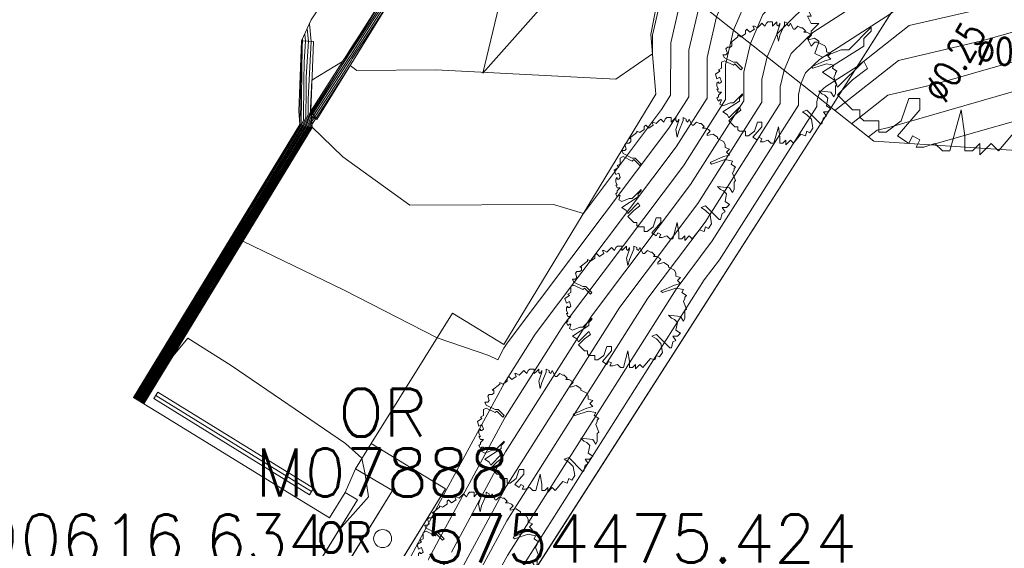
# Model space of a CAD drawing. Header units: metres. Extents: x 3490449 to 3490968, y 5754217 to 5754743.
# Tile 80 of 212: x 3490611 to 3490627, y 5754475 to 5754484. Entities that reach past the tile are written whole.
import ezdxf
from ezdxf.enums import TextEntityAlignment as Align

# ---------------------------------------------------------------- set-up
doc = ezdxf.new("R2010")
doc.units = ezdxf.units.M
doc.header["$LTSCALE"] = 0.25
doc.linetypes.add('Kartierung-07$0$AUSGEZOGEN', pattern=[0])
for name, color, linetype, lineweight, true_color in [('Kartierung-07$0$$BRUCH', 7, 'Continuous', 18, 0x82563a), ('Kartierung-07$0$$HOEHEN_Haupt', 7, 'Continuous', 18, 0x82563a), ('Kartierung-07$0$$HOEHEN_Mittel', 7, 'Continuous', 18, 0x82563a), ('Kartierung-07$0$$P_INF_FL', 7, 'Kartierung-07$0$AUSGEZOGEN', 18, 0x82563a), ('Kartierung-07$0$$P_INF_H', 7, 'Kartierung-07$0$AUSGEZOGEN', 18, 0x82563a), ('Kartierung-07$0$$P_INF_NR', 7, 'Kartierung-07$0$AUSGEZOGEN', 18, 0x82563a), ('Kartierung-07$0$$P_INF_X', 7, 'Kartierung-07$0$AUSGEZOGEN', 18, 0x82563a), ('Kartierung-07$0$$PKT_OR', 7, 'Continuous', 18, 0x82563a), ('Kartierung-07$0$B_Baum', 7, 'Continuous', 18, 0x82563a), ('Kartierung-07$0$B_Befestigt', 7, 'Continuous', 18, 0x82563a), ('Kartierung-07$0$B_Boeschung_UK', 7, 'Continuous', 18, 0x82563a), ('Kartierung-07$0$B_Gelaendeknick', 7, 'Continuous', 18, 0x82563a), ('Kartierung-07$0$B_Haus', 7, 'Kartierung-07$0$AUSGEZOGEN', 18, 0x82563a), ('Kartierung-07$0$B_Hecke', 7, 'Continuous', 18, 0x82563a), ('Kartierung-07$0$B_Mauer', 7, 'Kartierung-07$0$AUSGEZOGEN', 18, 0x82563a), ('Kartierung-07$0$B_Rinne', 7, 'Continuous', 18, 0x82563a), ('Kartierung-07$0$B_Schrift_Baum', 7, 'Continuous', 18, 0x82563a), ('Kartierung-07$0$B_Schrift_Baum_60Grad', 7, 'Continuous', 18, 0x82563a), ('Kartierung-07$0$B_Zaun', 7, 'Kartierung-07$0$AUSGEZOGEN', 18, 0x82563a), ('Kartierung-07$0$B_Zufahrt_Zugang', 7, 'Continuous', 18, 0x82563a), ('Kartierung-07$0$Hilfe_DGM', 7, 'Continuous', 18, 0x82563a), ('Kartierung-07$0$SYM_OR', 7, 'Kartierung-07$0$AUSGEZOGEN', 18, 0x82563a)]:
    doc.layers.add(name, color=color, linetype=linetype, lineweight=lineweight, true_color=true_color)
doc.styles.add('Kartierung-07$0$STANDARD', font='romans.shx', dxfattribs={"width": 0.8})

# ---------------------------------------------------------------- blocks, each defined once
blk = doc.blocks.new('Kartierung-07$0$B_Baum')
at = {"layer": 'Kartierung-07$0$B_Baum'}
blk.add_lwpolyline([(-0.4417, -0.1918), (-0.4667, -0.1793), (-0.4542, -0.1418), (-0.4667, -0.1418), (-0.4792, -0.1543), (-0.4917, -0.1293), (-0.4792, -0.1168), (-0.4792, -0.1043), (-0.4542, -0.0793), (-0.4792, -0.0793), (-0.4917, -0.0543), (-0.4792, -0.0543), (-0.4917, -0.0293), (-0.4917, -0.0043), (-0.4792, 0.0082), (-0.4792, -0.0043), (-0.4667, -0.0043), (-0.4542, 0.0082), (-0.4667, 0.0457), (-0.4917, 0.0332), (-0.5042, 0.0707), (-0.4667, 0.0957), (-0.4792, 0.1082), (-0.4542, 0.1207), (-0.4542, 0.1457), (-0.4542, 0.1707), (-0.4292, 0.1832), (-0.3542, 0.1457), (-0.3417, 0.1582), (-0.2917, 0.1082), (-0.2792, 0.1207), (-0.3292, 0.1707), (-0.3542, 0.1707), (-0.4292, 0.2082), (-0.4417, 0.2332), (-0.4167, 0.2332), (-0.4042, 0.2457), (-0.4167, 0.2832), (-0.4042, 0.2957), (-0.3792, 0.2957), (-0.3667, 0.3082), (-0.3667, 0.3332), (-0.3792, 0.3332), (-0.3167, 0.3832), (-0.3167, 0.3957), (-0.2917, 0.3832), (-0.2542, 0.4082), (-0.2542, 0.4332), (-0.2417, 0.4457), (-0.2167, 0.4207), (-0.1792, 0.4457), (-0.1917, 0.4707), (-0.1792, 0.4707), (-0.1542, 0.4582), (-0.1292, 0.4832), (-0.1167, 0.4957), (-0.0917, 0.4707), (-0.0792, 0.4957), (-0.0667, 0.5082), (-0.0292, 0.5082), (-0.0292, 0.4707), (-0.0167, 0.4832), (0.0083, 0.5082), (0.0083, 0.4832), (0.0208, 0.4707), (0.0333, 0.4957), (0.0333, 0.4832), (0.0083, 0.4082), (0.0208, 0.3457), (0.0333, 0.3957), (0.0708, 0.4832), (0.0708, 0.5082), (0.0958, 0.4957), (0.0958, 0.4832), (0.1083, 0.4707), (0.1208, 0.4957), (0.1333, 0.4707), (0.1458, 0.4457), (0.1583, 0.4457), (0.1833, 0.4707), (0.2083, 0.4582), (0.2208, 0.4582), (0.2458, 0.4332), (0.2333, 0.4207), (0.2583, 0.4207), (0.2833, 0.4082), (0.2958, 0.3957), (0.2708, 0.3707), (0.2708, 0.3582), (0.3208, 0.3707), (0.3583, 0.3457), (0.3583, 0.3332), (0.4083, 0.3082), (0.4208, 0.2832), (0.4208, 0.2582), (0.4583, 0.2457), (0.4333, 0.2207), (0.4583, 0.1957), (0.4083, 0.1832), (0.2958, 0.1332), (0.3083, 0.1207), (0.4208, 0.1582), (0.4833, 0.1457), (0.4708, 0.1207), (0.5083, 0.0957), (0.4958, 0.0832), (0.4958, 0.0707), (0.4833, 0.0457), (0.5083, -0.0168), (0.4958, -0.0293), (0.4958, -0.0918), (0.4833, -0.1168), (0.4583, -0.0793), (0.3583, -0.0668), (0.3833, -0.0918), (0.4083, -0.1043), (0.4333, -0.1293), (0.4208, -0.1918), (0.4583, -0.2168), (0.4333, -0.2418), (0.3958, -0.2418), (0.4208, -0.2793), (0.3958, -0.2918), (0.3833, -0.3418), (0.3708, -0.3418), (0.2583, -0.2293), (0.2208, -0.2418), (0.2583, -0.2668), (0.2958, -0.3043), (0.3083, -0.3793), (0.2833, -0.4168), (0.2583, -0.4043), (0.2458, -0.4418), (0.2083, -0.4293), (0.1458, -0.5043), (0.1208, -0.4793), (0.0833, -0.5168), (0.0833, -0.4793), (0.0583, -0.5043), (0.0333, -0.5043), (0.0333, -0.4543), (0.0208, -0.3668), (-0.0167, -0.5043), (-0.0417, -0.5043), (-0.0667, -0.4793), (-0.1042, -0.4918), (-0.1292, -0.4918), (-0.1167, -0.4668), (-0.1417, -0.4543), (-0.1542, -0.4793), (-0.1917, -0.4543), (-0.1167, -0.3668), (-0.1167, -0.3293), (-0.1542, -0.3293), (-0.1792, -0.4043), (-0.2292, -0.4418), (-0.2542, -0.4418), (-0.2542, -0.4043), (-0.3042, -0.4043), (-0.3167, -0.3918), (-0.3167, -0.3668), (-0.3417, -0.3668), (-0.3917, -0.3168), (-0.3417, -0.2668), (-0.2917, -0.2293), (-0.3042, -0.2043), (-0.3917, -0.2918), (-0.4042, -0.2668), (-0.4417, -0.2418), (-0.3042, -0.1543), (-0.3042, -0.1293), (-0.2792, -0.1043), (-0.2792, -0.0918), (-0.3542, -0.1668), (-0.3792, -0.1668), (-0.4417, -0.1918)], dxfattribs=at)
blk = doc.blocks.new('Kartierung-07$0$PKT_OR')
at = {"layer": 'Kartierung-07$0$SYM_OR'}
blk.add_circle((0, 0), 0.15, dxfattribs=at)
at = {"layer": 'Kartierung-07$0$$P_INF_FL', "style": 'Kartierung-07$0$STANDARD'}
blk.add_attdef('CODE', text='', height=0.8, dxfattribs=at).set_placement((0, 1.7), align=Align.CENTER)
at = {"layer": 'Kartierung-07$0$$P_INF_H', "style": 'Kartierung-07$0$STANDARD'}
blk.add_attdef('H', text='', height=0.8, dxfattribs=at).set_placement((0, -1.4), align=Align.CENTER)
at = {"layer": 'Kartierung-07$0$$P_INF_NR', "style": 'Kartierung-07$0$STANDARD'}
blk.add_attdef('NR', text='', height=0.8, dxfattribs=at).set_placement((0, 0.7), align=Align.CENTER)
at = {"layer": 'Kartierung-07$0$$P_INF_X', "style": 'Kartierung-07$0$STANDARD'}
blk.add_attdef('X', text='', height=0.8, dxfattribs=at).set_placement((-0.9, -0.4), align=Align.RIGHT)
blk.add_attdef('Y', (0.7, -0.4), '', height=0.8, dxfattribs=at)
at = {"layer": 'Kartierung-07$0$SYM_OR', "style": 'Kartierung-07$0$STANDARD'}
blk.add_text('OR', height=0.5, dxfattribs=at).set_placement((-1.096, -0.233))
blk = doc.blocks.new('Kartierung-07$0$Zufahrt')
at = {"layer": 'Kartierung-07$0$B_Zufahrt_Zugang'}
for p, q in [((-0.7, -2.8), (0, 0)), ((0, 0), (0.7, -2.8)), ((-0.7, -2.8), (0.7, -2.8))]:
    blk.add_line(p, q, dxfattribs=at)
blk = doc.blocks.new('Kartierung-07$0$Hecke')
at = {"layer": 'Kartierung-07$0$B_Hecke'}
blk.add_lwpolyline([(-0.4471, -0.197), (-0.4721, -0.1845), (-0.4596, -0.147), (-0.4721, -0.147), (-0.4846, -0.1595), (-0.4971, -0.1345), (-0.4846, -0.122), (-0.4846, -0.1095), (-0.4596, -0.0845), (-0.4846, -0.0845), (-0.4971, -0.0595), (-0.4846, -0.0595), (-0.4971, -0.0345), (-0.4971, -0.0095), (-0.4846, 0.003), (-0.4846, -0.0095), (-0.4721, -0.0095), (-0.4596, 0.003), (-0.4721, 0.0405), (-0.4971, 0.028), (-0.5096, 0.0655), (-0.4721, 0.0905), (-0.4846, 0.103), (-0.4596, 0.1155), (-0.4596, 0.1405), (-0.4596, 0.1655), (-0.4346, 0.178), (-0.3596, 0.1405), (-0.3471, 0.153), (-0.2971, 0.103), (-0.2846, 0.1155), (-0.3346, 0.1655), (-0.3596, 0.1655), (-0.4346, 0.203), (-0.4471, 0.228), (-0.4221, 0.228), (-0.4096, 0.2405), (-0.4221, 0.278), (-0.4096, 0.2905), (-0.3846, 0.2905), (-0.3721, 0.303), (-0.3721, 0.328), (-0.3846, 0.328), (-0.3221, 0.378), (-0.3221, 0.3905), (-0.2971, 0.378), (-0.2596, 0.403), (-0.2596, 0.428), (-0.2471, 0.4405), (-0.2221, 0.4155), (-0.1846, 0.4405), (-0.1971, 0.4655), (-0.1846, 0.4655), (-0.1596, 0.453), (-0.1346, 0.478), (-0.1221, 0.4905), (-0.0971, 0.4655), (-0.0846, 0.4905), (-0.0721, 0.503), (-0.0346, 0.503), (-0.0346, 0.4655), (-0.0221, 0.478), (0.0029, 0.503), (0.0029, 0.478), (0.0154, 0.4655), (0.0279, 0.4905), (0.0279, 0.478), (0.0029, 0.403), (0.0154, 0.3405), (0.0279, 0.3905), (0.0654, 0.478), (0.0654, 0.503), (0.0904, 0.4905), (0.0904, 0.478), (0.1029, 0.4655), (0.1154, 0.4905), (0.1279, 0.4655), (0.1404, 0.4405), (0.1529, 0.4405), (0.1779, 0.4655), (0.2029, 0.453), (0.2154, 0.453), (0.2404, 0.428), (0.2279, 0.4155), (0.2529, 0.4155), (0.2779, 0.403), (0.2904, 0.3905), (0.2654, 0.3655), (0.2654, 0.353), (0.3154, 0.3655), (0.3529, 0.3405), (0.3529, 0.328), (0.4029, 0.303), (0.4154, 0.278), (0.4154, 0.253), (0.4529, 0.2405), (0.4279, 0.2155), (0.4529, 0.1905), (0.4029, 0.178), (0.2904, 0.128), (0.3029, 0.1155), (0.4154, 0.153), (0.4779, 0.1405), (0.4654, 0.1155), (0.5029, 0.0905), (0.4904, 0.078), (0.4904, 0.0655), (0.4779, 0.0405), (0.5029, -0.022), (0.4904, -0.0345), (0.4904, -0.097), (0.4779, -0.122), (0.4529, -0.0845), (0.3529, -0.072), (0.3779, -0.097), (0.4029, -0.1095), (0.4279, -0.1345), (0.4154, -0.197), (0.4529, -0.222), (0.4279, -0.247), (0.3904, -0.247), (0.4154, -0.2845), (0.3904, -0.297), (0.3779, -0.347), (0.3654, -0.347), (0.2529, -0.2345), (0.2154, -0.247), (0.2529, -0.272), (0.2904, -0.3095), (0.3029, -0.3845), (0.2779, -0.422), (0.2529, -0.4095), (0.2404, -0.447), (0.2029, -0.4345), (0.1404, -0.5095), (0.1154, -0.4845), (0.0779, -0.522), (0.0779, -0.4845), (0.0529, -0.5095), (0.0279, -0.5095), (0.0279, -0.4595), (0.0154, -0.372), (-0.0221, -0.5095), (-0.0471, -0.5095), (-0.0721, -0.4845), (-0.1096, -0.497), (-0.1346, -0.497), (-0.1221, -0.472), (-0.1471, -0.4595), (-0.1596, -0.4845), (-0.1971, -0.4595), (-0.1221, -0.372), (-0.1221, -0.3345), (-0.1596, -0.3345), (-0.1846, -0.4095), (-0.2346, -0.447), (-0.2596, -0.447), (-0.2596, -0.4095), (-0.3096, -0.4095), (-0.3221, -0.397), (-0.3221, -0.372), (-0.3471, -0.372), (-0.3971, -0.322), (-0.3471, -0.272), (-0.2971, -0.2345), (-0.3096, -0.2095), (-0.3971, -0.297), (-0.4096, -0.272), (-0.4471, -0.247), (-0.3096, -0.1595), (-0.3096, -0.1345), (-0.2846, -0.1095), (-0.2846, -0.097), (-0.3596, -0.172), (-0.3846, -0.172), (-0.4471, -0.197)], dxfattribs=at)

msp = doc.modelspace()

# ---------------------------------------------------------------- linework, layer by layer
at = {"layer": 'Kartierung-07$0$$BRUCH', "ltscale": 0.02}
for p, q in [((3490617.358, 5754486.982), (3490615.444, 5754484.078)), ((3490625.814, 5754485.305), (3490624.11, 5754482.615)), ((3490621.299, 5754484.843), (3490621.105, 5754483.83)), ((3490615.436, 5754482.556), (3490616.714, 5754484.555)), ((3490616.816, 5754484.492), (3490615.535, 5754482.414)), ((3490615.281, 5754483.725), (3490615.444, 5754484.078)), ((3490615.253, 5754482.33), (3490615.281, 5754483.725)), ((3490615.481, 5754483.717), (3490615.281, 5754483.725)), ((3490615.481, 5754483.717), (3490615.436, 5754482.556)), ((3490621.105, 5754483.83), (3490621.188, 5754482.837)), ((3490621.188, 5754482.837), (3490618.656, 5754478.664)), ((3490624.11, 5754482.615), (3490613.348, 5754465.809)), ((3490615.436, 5754482.556), (3490615.457, 5754482.281)), ((3490615.535, 5754482.414), (3490615.436, 5754482.556)), ((3490612.48, 5754477.775), (3490615.253, 5754482.33)), ((3490615.457, 5754482.281), (3490612.651, 5754477.671)), ((3490617.798, 5754479.184), (3490616.44, 5754477.012)), ((3490618.656, 5754478.664), (3490617.798, 5754479.184)), ((3490612.853, 5754477.813), (3490615.446, 5754476.209)), ((3490612.651, 5754477.671), (3490612.48, 5754477.775)), ((3490613.052, 5754477.425), (3490612.651, 5754477.671)), ((3490615.046, 5754476.2), (3490613.052, 5754477.425)), ((3490616.44, 5754477.012), (3490616.182, 5754476.588)), ((3490617.683, 5754476.255), (3490616.44, 5754477.012)), ((3490616.182, 5754476.588), (3490616.009, 5754476.195)), ((3490616.182, 5754476.588), (3490616.798, 5754476.225)), ((3490616.798, 5754476.225), (3490612.072, 5754468.58)), ((3490612.801, 5754468.339), (3490617.683, 5754476.255)), ((3490615.748, 5754475.769), (3490615.046, 5754476.2)), ((3490616.009, 5754476.195), (3490615.748, 5754475.769)), ((3490616.009, 5754476.195), (3490616.213, 5754476.07)), ((3490616.213, 5754476.07), (3490611.3, 5754468.069))]:
    msp.add_line(p, q, dxfattribs=at)
at = {"layer": 'Kartierung-07$0$$HOEHEN_Haupt', "ltscale": 0.02}
for points in [[(3490625.786, 5754481.991), (3490627.967, 5754482.616), (3490630.217, 5754483.275), (3490631.534, 5754485.147), (3490631.554, 5754485.178), (3490631.568, 5754485.226), (3490632.569, 5754487.82), (3490632.555, 5754488.085), (3490633.552, 5754491.47), (3490633.117, 5754492.523), (3490633.218, 5754492.687), (3490635.189, 5754494.391), (3490641.811, 5754495.707), (3490642.959, 5754496.046), (3490644.387, 5754495.657)], [(3490624.092, 5754495.017), (3490624.089, 5754494.998), (3490624.099, 5754494.957), (3490624.946, 5754493.122), (3490625.565, 5754490.637), (3490625.427, 5754490.082), (3490624.84, 5754488.327), (3490624.835, 5754488.317), (3490624.825, 5754488.292), (3490624.064, 5754486.691), (3490624.02, 5754486.667), (3490624.08, 5754486.123), (3490623.372, 5754485.667), (3490623.039, 5754485.359), (3490622.495, 5754484.813), (3490622.202, 5754484.127), (3490622.046, 5754483.45), (3490622.044, 5754482.772), (3490621.527, 5754481.956), (3490619.178, 5754478.832), (3490618.666, 5754478.024), (3490617.695, 5754476.231), (3490617.372, 5754475.627), (3490616.913, 5754474.77)], [(3490627.038, 5754484.926), (3490626.868, 5754484.86), (3490625.587, 5754484.562), (3490625.101, 5754484.18), (3490623.916, 5754483.416), (3490623.829, 5754483.335), (3490623.686, 5754483.192), (3490623.609, 5754483.012), (3490623.568, 5754482.834), (3490623.568, 5754482.656), (3490622.13, 5754480.389), (3490621.527, 5754479.587), (3490618.714, 5754475.143), (3490618.477, 5754474.705), (3490618.398, 5754474.557), (3490618.286, 5754474.348), (3490617.998, 5754473.81), (3490613.712, 5754467.058), (3490613.255, 5754466.239), (3490613.099, 5754466.095)], [(3490616.641, 5754484.271), (3490616.114, 5754483.456), (3490616.089, 5754483.418), (3490615.853, 5754483.053), (3490615.485, 5754482.485), (3490615.446, 5754482.423), (3490615.399, 5754482.295), (3490615.044, 5754481.709), (3490614.025, 5754480.063), (3490613.517, 5754479.225), (3490613.516, 5754479.224), (3490612.631, 5754477.79), (3490612.583, 5754477.713), (3490612.583, 5754477.713), (3490612.583, 5754477.712), (3490612.583, 5754477.712)], [(3490615.374, 5754483.926), (3490615.395, 5754483.72), (3490615.395, 5754483.72), (3490615.361, 5754483.12), (3490615.361, 5754483.12), (3490615.358, 5754482.897), (3490615.351, 5754482.451), (3490615.302, 5754482.318), (3490614.357, 5754480.759), (3490613.991, 5754480.167), (3490612.879, 5754478.333), (3490612.878, 5754478.331), (3490612.538, 5754477.781), (3490612.52, 5754477.751), (3490612.52, 5754477.751), (3490612.52, 5754477.751), (3490612.52, 5754477.751)], [(3490615.903, 5754475.565), (3490616.321, 5754476.032), (3490616.398, 5754476.119), (3490616.344, 5754476.492), (3490616.289, 5754476.765), (3490616.015, 5754477.012), (3490614.108, 5754478.313), (3490613.383, 5754478.767), (3490613.14, 5754478.474), (3490612.723, 5754477.8), (3490612.646, 5754477.674), (3490612.646, 5754477.674), (3490612.646, 5754477.674), (3490612.646, 5754477.674)]]:
    msp.add_lwpolyline(points, dxfattribs=at)
at = {"layer": 'Kartierung-07$0$$HOEHEN_Mittel', "ltscale": 0.02}
for points in [[(3490624.733, 5754482.124), (3490624.88, 5754482.239), (3490625.072, 5754482.284), (3490627.866, 5754483.085), (3490629.577, 5754483.586), (3490630.579, 5754485.01), (3490630.882, 5754485.483), (3490631.093, 5754486.212), (3490631.875, 5754488.239), (3490631.817, 5754489.332), (3490632.463, 5754491.525), (3490631.681, 5754493.419), (3490631.861, 5754493.715), (3490635.41, 5754496.782), (3490639.57, 5754497.609), (3490642.189, 5754498.384), (3490645.448, 5754497.496)], [(3490624.93, 5754494.66), (3490625.524, 5754493.371), (3490626.248, 5754490.464), (3490626.284, 5754490.349), (3490626.286, 5754490.321), (3490626.255, 5754490.22), (3490625.51, 5754487.989), (3490625.181, 5754487.507), (3490624.646, 5754486.381), (3490624.503, 5754486.301), (3490624.546, 5754485.903), (3490623.481, 5754485.217), (3490623.197, 5754484.954), (3490622.733, 5754484.489), (3490622.484, 5754483.904), (3490622.35, 5754483.327), (3490622.349, 5754482.749), (3490621.648, 5754481.643), (3490619.648, 5754478.983), (3490618.676, 5754477.448), (3490617.852, 5754475.925), (3490617.577, 5754475.413), (3490617.188, 5754474.686)], [(3490625.794, 5754494.29), (3490626.102, 5754493.621), (3490626.479, 5754492.111), (3490626.962, 5754490.556), (3490626.988, 5754490.189), (3490626.568, 5754488.815), (3490626.179, 5754487.651), (3490625.52, 5754486.683), (3490625.229, 5754486.071), (3490624.985, 5754485.935), (3490625.012, 5754485.683), (3490623.59, 5754484.767), (3490623.355, 5754484.55), (3490622.971, 5754484.164), (3490622.765, 5754483.681), (3490622.655, 5754483.203), (3490622.654, 5754482.726), (3490621.768, 5754481.329), (3490620.117, 5754479.134), (3490618.685, 5754476.872), (3490618.008, 5754475.62), (3490617.782, 5754475.199)], [(3490624.452, 5754482.345), (3490625.057, 5754482.82), (3490625.849, 5754483.004), (3490627.764, 5754483.553), (3490628.937, 5754483.897), (3490629.625, 5754484.874), (3490630.21, 5754485.787), (3490630.617, 5754487.199), (3490631.18, 5754488.658), (3490631.079, 5754490.579), (3490631.374, 5754491.58), (3490630.976, 5754492.545), (3490630.997, 5754492.967), (3490630.985, 5754493.001)], [(3490630.365, 5754492.466), (3490630.313, 5754491.715), (3490630.351, 5754491.593), (3490630.361, 5754491.451), (3490630.486, 5754489.076), (3490630.142, 5754488.185), (3490629.537, 5754486.092), (3490628.67, 5754484.737), (3490628.298, 5754484.208), (3490627.663, 5754484.022), (3490626.626, 5754483.725), (3490625.234, 5754483.4), (3490624.172, 5754482.566)], [(3490627.69, 5754490.056), (3490626.881, 5754487.409), (3490626.849, 5754487.313), (3490625.858, 5754485.859), (3490625.811, 5754485.761), (3490625.467, 5754485.569), (3490625.478, 5754485.463), (3490623.699, 5754484.316), (3490623.513, 5754484.145), (3490623.209, 5754483.84), (3490623.046, 5754483.458), (3490622.959, 5754483.08), (3490622.958, 5754482.703), (3490621.889, 5754481.016), (3490620.587, 5754479.285), (3490618.695, 5754476.295), (3490618.164, 5754475.315), (3490617.987, 5754474.985), (3490617.737, 5754474.517), (3490617.092, 5754473.313), (3490614.215, 5754468.78), (3490613.127, 5754466.831), (3490612.755, 5754466.489)], [(3490627.12, 5754486.38), (3490626.421, 5754485.355), (3490626.045, 5754485.208), (3490625.764, 5754485.142), (3490625.658, 5754485.059), (3490623.808, 5754483.866), (3490623.671, 5754483.74), (3490623.448, 5754483.516), (3490623.328, 5754483.235), (3490623.264, 5754482.957), (3490623.263, 5754482.679), (3490622.009, 5754480.702), (3490621.057, 5754479.436), (3490618.704, 5754475.719), (3490618.32, 5754475.01), (3490618.193, 5754474.771), (3490618.011, 5754474.433), (3490617.545, 5754473.562), (3490613.964, 5754467.919), (3490613.191, 5754466.535), (3490612.927, 5754466.292)], [(3490621.358, 5754484.796), (3490621.132, 5754483.819), (3490621.132, 5754483.511), (3490620.523, 5754483.089), (3490617.519, 5754483.241), (3490616.202, 5754483.233), (3490616.09, 5754483.314), (3490615.521, 5754482.434), (3490615.453, 5754482.329), (3490615.437, 5754482.286), (3490615.318, 5754482.089), (3490614.039, 5754480.022), (3490613.772, 5754479.581), (3490613.771, 5754479.581), (3490612.668, 5754477.794), (3490612.608, 5754477.697), (3490612.608, 5754477.697), (3490612.608, 5754477.697), (3490612.608, 5754477.697)], [(3490616.721, 5754484.551), (3490616.082, 5754483.565), (3490616.076, 5754483.554), (3490616.012, 5754483.456), (3490615.964, 5754483.382), (3490615.456, 5754483.069), (3490615.43, 5754482.605), (3490615.43, 5754482.605), (3490615.429, 5754482.586), (3490615.429, 5754482.547), (3490615.341, 5754482.309), (3490614.632, 5754481.139), (3490614.004, 5754480.125), (3490613.134, 5754478.69), (3490613.133, 5754478.688), (3490612.575, 5754477.785), (3490612.545, 5754477.736), (3490612.545, 5754477.736), (3490612.545, 5754477.735), (3490612.545, 5754477.735)], [(3490616.745, 5754484.536), (3490616.269, 5754483.8), (3490616.088, 5754483.522), (3490616.038, 5754483.443), (3490615.556, 5754482.699), (3490615.45, 5754482.536), (3490615.439, 5754482.518), (3490615.36, 5754482.304), (3490614.769, 5754481.329), (3490614.011, 5754480.105), (3490613.262, 5754478.868), (3490613.261, 5754478.867), (3490612.594, 5754477.787), (3490612.557, 5754477.728), (3490612.557, 5754477.728), (3490612.557, 5754477.728), (3490612.557, 5754477.728)], [(3490621.639, 5754484.573), (3490621.437, 5754483.696), (3490621.435, 5754482.818), (3490621.286, 5754482.583), (3490619.982, 5754480.849), (3490619.482, 5754480.999), (3490617.089, 5754480.983), (3490615.969, 5754481.794), (3490615.461, 5754482.288), (3490615.457, 5754482.281), (3490615.457, 5754482.281), (3490615.456, 5754482.279), (3490614.046, 5754480.001), (3490613.899, 5754479.759), (3490613.899, 5754479.759), (3490612.686, 5754477.796), (3490612.62, 5754477.69), (3490612.62, 5754477.69), (3490612.621, 5754477.689), (3490612.621, 5754477.689)], [(3490616.769, 5754484.521), (3490616.455, 5754484.036), (3490616.101, 5754483.489), (3490616.063, 5754483.431), (3490615.704, 5754482.876), (3490615.468, 5754482.51), (3490615.443, 5754482.47), (3490615.379, 5754482.3), (3490614.906, 5754481.519), (3490614.018, 5754480.084), (3490613.389, 5754479.046), (3490613.388, 5754479.045), (3490612.612, 5754477.788), (3490612.57, 5754477.72), (3490612.57, 5754477.72), (3490612.57, 5754477.72), (3490612.57, 5754477.72)], [(3490616.775, 5754484.425), (3490616.127, 5754483.424), (3490616.115, 5754483.405), (3490616.001, 5754483.229), (3490615.503, 5754482.46), (3490615.45, 5754482.376), (3490615.418, 5754482.29), (3490615.181, 5754481.899), (3490614.032, 5754480.043), (3490613.644, 5754479.403), (3490613.644, 5754479.402), (3490612.649, 5754477.792), (3490612.595, 5754477.705), (3490612.595, 5754477.705), (3490612.595, 5754477.705), (3490612.595, 5754477.705)], [(3490627.403, 5754484.445), (3490625.411, 5754483.981), (3490624.544, 5754483.301), (3490624.025, 5754482.966), (3490623.987, 5754482.931), (3490623.924, 5754482.868), (3490623.891, 5754482.789), (3490623.873, 5754482.711), (3490623.872, 5754482.633), (3490622.251, 5754480.075), (3490621.997, 5754479.738), (3490618.723, 5754474.566), (3490618.633, 5754474.4), (3490618.603, 5754474.344), (3490618.56, 5754474.264), (3490618.45, 5754474.059), (3490613.461, 5754466.196), (3490613.319, 5754465.942), (3490613.271, 5754465.898)], [(3490621.921, 5754484.35), (3490621.741, 5754483.573), (3490621.739, 5754482.795), (3490621.406, 5754482.27), (3490618.708, 5754478.681), (3490618.657, 5754478.601), (3490618.552, 5754478.407), (3490618.405, 5754478.477), (3490617.542, 5754478.774), (3490615.994, 5754479.566), (3490614.304, 5754480.387), (3490614.053, 5754479.98), (3490614.027, 5754479.938), (3490612.705, 5754477.798), (3490612.633, 5754477.682), (3490612.633, 5754477.682), (3490612.633, 5754477.681), (3490612.633, 5754477.681)], [(3490615.413, 5754484.011), (3490615.444, 5754483.718), (3490615.444, 5754483.718), (3490615.395, 5754482.863), (3490615.395, 5754482.862), (3490615.394, 5754482.741), (3490615.39, 5754482.499), (3490615.321, 5754482.314), (3490614.494, 5754480.949), (3490613.998, 5754480.146), (3490613.007, 5754478.511), (3490613.006, 5754478.51), (3490612.557, 5754477.783), (3490612.532, 5754477.743), (3490612.532, 5754477.743), (3490612.532, 5754477.743), (3490612.532, 5754477.743)], [(3490615.295, 5754483.754), (3490615.298, 5754483.724), (3490615.298, 5754483.724), (3490615.293, 5754483.635), (3490615.293, 5754483.635), (3490615.286, 5754483.208), (3490615.274, 5754482.355), (3490615.263, 5754482.328), (3490614.082, 5754480.378), (3490613.977, 5754480.208), (3490612.624, 5754477.976), (3490612.623, 5754477.974), (3490612.501, 5754477.777), (3490612.494, 5754477.766), (3490612.494, 5754477.766), (3490612.494, 5754477.766), (3490612.494, 5754477.766)], [(3490615.334, 5754483.84), (3490615.347, 5754483.722), (3490615.347, 5754483.722), (3490615.327, 5754483.378), (3490615.327, 5754483.377), (3490615.322, 5754483.052), (3490615.312, 5754482.403), (3490615.283, 5754482.323), (3490614.22, 5754480.569), (3490613.984, 5754480.188), (3490612.752, 5754478.155), (3490612.75, 5754478.153), (3490612.519, 5754477.779), (3490612.507, 5754477.759), (3490612.507, 5754477.759), (3490612.507, 5754477.759), (3490612.507, 5754477.758)], [(3490614.027, 5754479.938), (3490614.027, 5754479.938)], [(3490613.043, 5754478.7), (3490612.497, 5754477.798), (3490612.495, 5754477.796), (3490612.482, 5754477.775), (3490612.482, 5754477.774), (3490612.482, 5754477.774), (3490612.482, 5754477.774), (3490612.482, 5754477.774)]]:
    msp.add_lwpolyline(points, dxfattribs=at)
at = {"layer": 'Kartierung-07$0$B_Befestigt', "ltscale": 0.02}
for points in [[(3490621.299, 5754484.843), (3490621.105, 5754483.83), (3490621.188, 5754482.837), (3490618.656, 5754478.664), (3490617.798, 5754479.184), (3490616.44, 5754477.012), (3490616.182, 5754476.588), (3490616.009, 5754476.195)], [(3490617.683, 5754476.255), (3490616.44, 5754477.012)], [(3490616.182, 5754476.588), (3490616.798, 5754476.225)], [(3490616.798, 5754476.225), (3490612.072, 5754468.58), (3490611.297, 5754467.974), (3490611.863, 5754467.513), (3490612.801, 5754468.339)], [(3490612.801, 5754468.339), (3490617.683, 5754476.255)]]:
    msp.add_lwpolyline(points, dxfattribs=at)
at = {"layer": 'Kartierung-07$0$B_Boeschung_UK', "ltscale": 0.02}
for points in [[(3490617.358, 5754486.982), (3490615.444, 5754484.078)], [(3490615.281, 5754483.725), (3490615.444, 5754484.078)]]:
    msp.add_lwpolyline(points, dxfattribs=at)
at = {"layer": 'Kartierung-07$0$B_Gelaendeknick', "ltscale": 0.02}
msp.add_lwpolyline([(3490612.853, 5754477.813), (3490615.446, 5754476.209)], dxfattribs=at)
at = {"layer": 'Kartierung-07$0$B_Haus', "ltscale": 0.02}
for points in [[(3490613.052, 5754477.425), (3490612.651, 5754477.671)], [(3490616.009, 5754476.195), (3490615.748, 5754475.769), (3490615.046, 5754476.2), (3490613.052, 5754477.425)], [(3490616.009, 5754476.195), (3490616.213, 5754476.07)], [(3490616.213, 5754476.07), (3490611.3, 5754468.069)]]:
    msp.add_lwpolyline(points, dxfattribs=at)
at = {"layer": 'Kartierung-07$0$B_Mauer', "ltscale": 0.02}
for points in [[(3490615.441, 5754482.49), (3490616.714, 5754484.555), (3490617.483, 5754485.803)], [(3490617.585, 5754485.739), (3490616.816, 5754484.492), (3490615.535, 5754482.414)], [(3490612.48, 5754477.775), (3490615.253, 5754482.33), (3490615.236, 5754482.552), (3490615.281, 5754483.725)], [(3490615.481, 5754483.717), (3490615.436, 5754482.556), (3490615.457, 5754482.281), (3490612.651, 5754477.671)], [(3490615.481, 5754483.717), (3490615.281, 5754483.725)], [(3490615.433, 5754482.477), (3490615.433, 5754482.477)], [(3490615.433, 5754482.477), (3490615.433, 5754482.477)], [(3490615.442, 5754482.471), (3490615.535, 5754482.414)], [(3490612.651, 5754477.671), (3490612.48, 5754477.775)]]:
    msp.add_lwpolyline(points, dxfattribs=at)
at = {"layer": 'Kartierung-07$0$B_Rinne', "ltscale": 0.02}
for points in [[(3490612.819, 5754477.758), (3490612.887, 5754477.868)], [(3490612.887, 5754477.868), (3490615.48, 5754476.264)], [(3490612.819, 5754477.758), (3490615.412, 5754476.154)], [(3490615.48, 5754476.264), (3490615.412, 5754476.154)]]:
    msp.add_lwpolyline(points, dxfattribs=at)
at = {"layer": 'Kartierung-07$0$B_Zaun', "ltscale": 0.02, "elevation": 161.128}
msp.add_lwpolyline([(3490625.814, 5754485.305), (3490624.11, 5754482.615)], dxfattribs=at)
at = {"layer": 'Kartierung-07$0$B_Zaun', "ltscale": 0.02}
msp.add_lwpolyline([(3490624.11, 5754482.615), (3490613.348, 5754465.809)], dxfattribs=at)
at = {"layer": 'Kartierung-07$0$Hilfe_DGM', "ltscale": 0.02}
msp.add_lwpolyline([(3490628.136, 5754481.838), (3490624.823, 5754482.053), (3490624.11, 5754482.615), (3490624.11, 5754482.615), (3490621.299, 5754484.843), (3490617.585, 5754485.739), (3490617.483, 5754485.803), (3490611.554, 5754487.523), (3490609.784, 5754489.039), (3490605.859, 5754489.65), (3490600.83, 5754484.537), (3490594.845, 5754477.72), (3490592.13, 5754473.734)], dxfattribs=at)

# ---------------------------------------------------------------- block references
at = {"layer": 'Kartierung-07$0$$PKT_OR'}
msp.add_blockref('Kartierung-07$0$PKT_OR', (3490616.634, 5754475.424, 161.526), dxfattribs=at).add_auto_attribs({'Y': '5754475.424', 'X': '3490616.634', 'H': '161.526', 'CODE': 'OR', 'NR': 'M07888'})
at = {"layer": 'Kartierung-07$0$B_Baum', "xscale": 5, "yscale": 5, "zscale": 5}
msp.add_blockref('Kartierung-07$0$B_Baum', (3490626.176, 5754484.412, 316.853), dxfattribs=at)
at = {"layer": 'Kartierung-07$0$B_Hecke', "ltscale": 0.02, "xscale": 2, "yscale": 2, "zscale": 2}
for p in [(3490623.203, 5754483.038), (3490621.514, 5754481.441), (3490620.693, 5754479.297), (3490619.232, 5754477.244), (3490618.228, 5754475.191)]:
    msp.add_blockref('Kartierung-07$0$Hecke', p, dxfattribs=at)
at = {"layer": 'Kartierung-07$0$B_Zufahrt_Zugang', "ltscale": 0.02, "rotation": 152.4749615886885}
msp.add_blockref('Kartierung-07$0$Zufahrt', (3490618.303, 5754483.189), dxfattribs=at)

# ---------------------------------------------------------------- texts
at = {"layer": 'Kartierung-07$0$B_Schrift_Baum', "insert": (3490626.539, 5754483.776, 221.839), "char_height": 0.45, "width": 2.22161, "attachment_point": 1, "style": 'Kartierung-07$0$STANDARD'}
msp.add_mtext('%%c0.25', dxfattribs=at)
at = {"layer": 'Kartierung-07$0$B_Schrift_Baum_60Grad', "insert": (3490625.626, 5754482.888, 221.839), "char_height": 0.45, "width": 2.22161, "attachment_point": 1, "rotation": 60, "style": 'Kartierung-07$0$STANDARD'}
msp.add_mtext('%%c0.25', dxfattribs=at)

doc.saveas('drawing.dxf')
